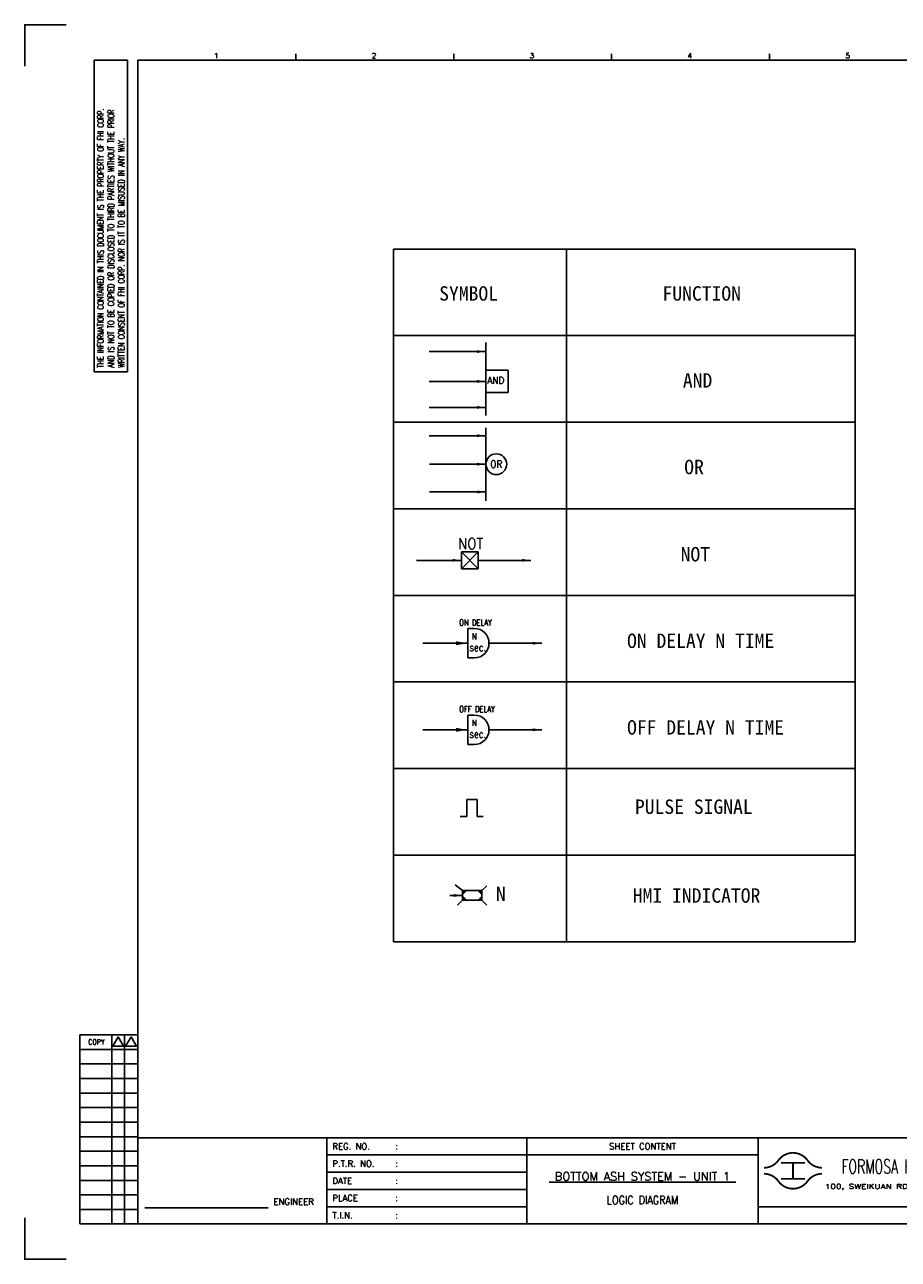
# Model space of a CAD drawing. Extents: x 1638 to 2244, y -55 to 373.
# Tile 1 of 3: x 1638 to 1941, y -55 to 373. Entities that reach past the tile are written whole.
import ezdxf
from ezdxf.enums import TextEntityAlignment as Align
from ezdxf.lldxf.tags import DXFTag

# ---------------------------------------------------------------- set-up
doc = ezdxf.new("R2010")
doc.units = 0
doc.header["$MEASUREMENT"] = 0
for name, color, linetype in [('CON', 4, 'Continuous'), ('DIM', 3, 'Continuous'), ('HID', 2, 'HIDDEN'), ('TEXT', 7, 'Continuous'), ('圖框CON', 4, 'Continuous'), ('圖框DIM', 3, 'Continuous'), ('框線', 6, 'Continuous')]:
    doc.layers.add(name, color=color, linetype=linetype)
doc.styles.add('DAYUKP', font='complex', dxfattribs={"bigfont": 'DAYUKP.SHX'})
doc.styles.add('E4', font='simplex.shx', dxfattribs={"height": 4})
doc.styles.add('ROMANS', font='romans', dxfattribs={"width": 0.8})
doc.styles.get("Standard").update_dxf_attribs({"font": 'kaiu.ttf'})
tags = doc.linetypes.add('HIDDEN', pattern=[0.375, 0.25, -0.125]).pattern_tags.tags
tags[6:7] = [DXFTag(74, 4), DXFTag(75, 0), DXFTag(340, '0'), DXFTag(46, 1.0), DXFTag(50, 0.0), DXFTag(44, 0.0), DXFTag(45, 0.0)]
tags[4:5] = [DXFTag(74, 4), DXFTag(75, 0), DXFTag(340, '0'), DXFTag(46, 1.0), DXFTag(50, 0.0), DXFTag(44, 0.0), DXFTag(45, 0.0)]

# ---------------------------------------------------------------- blocks, each defined once
blk = doc.blocks.new('LEADER')
at = {"layer": 'CON'}
blk.add_solid([(0.85, -0.57), (0.85, -1.57), (3.85, -1.07)], dxfattribs=at)
blk = doc.blocks.new('Sht_Cont_T3')
at = {"layer": 'TEXT', "color": 3, "linetype": 'Continuous', "style": 'E4'}
for tag, p in [('$SHT_CONT_L1$', (55.63, 24.91)), ('$SHT_CONT_L2$', (55.63, 16.61)), ('$SHT_CONT_L3$', (55.63, 8.3))]:
    blk.add_attdef(tag, text='', height=4, dxfattribs=at).set_placement(p, align=Align.MIDDLE)
blk = doc.blocks.new('1')
at = {"ltscale": 500, "const_width": 0.621}
blk.add_lwpolyline([(937.64, -36.73, -0.241531), (932.6, -34.15, 0.512989), (922.51, -34.15, -0.241531), (917.47, -36.73, -0.241531)], format="xyb", dxfattribs=at)
at = {"const_width": 0.621}
blk.add_lwpolyline([(937.64, -38.8, 0.241531), (932.6, -41.39, -0.512989), (922.51, -41.39, 0.241531), (917.47, -38.8, 0.241531)], format="xyb", dxfattribs=at)
at = {"ltscale": 500, "const_width": 0.621}
for points in [[(923.41, -35.01), (931.69, -35.01)], [(927.55, -35.01), (927.55, -40.53)], [(923.41, -40.53), (931.69, -40.53)]]:
    blk.add_lwpolyline(points, dxfattribs=at)
at = {"layer": 'CON'}
for points in [[(835.34, -56.2), (835.34, -26.3)], [(915.46, -56.2), (915.46, -26.3)]]:
    blk.add_lwpolyline(points, dxfattribs=at)
at = {"layer": 'CON', "ltscale": 500}
for points in [[(835.34, -32.28), (766.02, -32.28)], [(915.46, -32.28), (835.34, -32.28)], [(835.34, -38.26), (766.02, -38.26)], [(835.34, -44.23), (766.02, -44.23)], [(835.34, -50.21), (766.02, -50.21)]]:
    blk.add_lwpolyline(points, dxfattribs=at)
at = {"layer": 'Defpoints'}
for points in [[(675.65, 359.33), (661.25, 359.33), (661.25, 344.93)], [(675.65, -68.44), (661.25, -68.44), (661.25, -54.04)]]:
    blk.add_lwpolyline(points, dxfattribs=at)
at = {"layer": 'DIM'}
for p, q in [((680.33, 9.34), (680.33, -56.2)), ((680.33, 9.34), (700.5, 9.34)), ((691.5, -56.2), (691.5, 9.34)), ((695.82, -56.2), (695.82, 9.34)), ((680.33, 4.29), (700.5, 4.29)), ((680.33, -0.75), (700.5, -0.75)), ((680.33, -5.79), (700.5, -5.79)), ((680.33, -10.83), (700.5, -10.83)), ((680.33, -15.87), (700.5, -15.87)), ((680.33, -20.91), (700.5, -20.91)), ((680.33, -25.95), (700.5, -25.95)), ((680.33, -30.99), (700.5, -30.99)), ((680.33, -36.03), (700.5, -36.03)), ((680.33, -41.08), (700.5, -41.08)), ((680.33, -46.12), (700.5, -46.12)), ((680.33, -51.16), (700.5, -51.16)), ((680.33, -56.2), (700.5, -56.2))]:
    blk.add_line(p, q, dxfattribs=at)
for points in [[(693.66, 8.62), (691.79, 5.37), (695.53, 5.37)], [(698.12, 8.62), (696.25, 5.37), (699.99, 5.37)]]:
    blk.add_lwpolyline(points, close=True, dxfattribs=at)
at = {"layer": '圖框CON'}
for p, q in [((685.38, 347.09), (696.9, 347.09)), ((685.38, 239.07), (685.38, 347.09)), ((696.9, 239.07), (696.9, 347.09)), ((755.23, 347.11), (755.23, 349.27)), ((809.96, 347.11), (809.96, 349.27)), ((864.69, 347.11), (864.69, 349.27)), ((919.43, 347.11), (919.43, 349.27)), ((685.38, 239.07), (696.9, 239.07))]:
    blk.add_line(p, q, dxfattribs=at)
for points in [[(766.02, -56.2), (766.02, -26.3)], [(1026.71, -50.21), (1010.27, -50.21), (915.46, -50.21)]]:
    blk.add_lwpolyline(points, dxfattribs=at)
at = {"layer": '圖框DIM'}
blk.add_line((702.85, -50.59), (745.66, -50.59), dxfattribs=at)
at = {"layer": '框線'}
for p, q in [((700.5, 347.09), (700.5, -56.2)), ((1247.82, 347.09), (700.5, 347.09)), ((1247.82, -26.3), (700.5, -26.3)), ((1247.82, -56.2), (700.5, -56.2))]:
    blk.add_line(p, q, dxfattribs=at)
at = {"style": 'DAYUKP'}
for s, p in [('1', (726.85, 347.7)), ('2', (781.58, 347.7)), ('3', (836.31, 347.7)), ('4', (891.04, 347.7)), ('5', (945.77, 347.7))]:
    blk.add_text(s, height=1.8, dxfattribs=at).set_placement(p)
at = {"color": 90, "ltscale": 500, "style": 'ROMANS', "width": 0.65}
blk.add_text('FORMOSA HEAVY INDUSTRIES CORP.', height=4.8509, dxfattribs=at).set_placement((982.2, -36.34), align=Align.MIDDLE)
at = {"layer": 'DIM', "style": 'ROMANS', "width": 0.75}
for s, p in [('THE INFORMATION CONTAINED IN THIS DOCUMENT IS THE PROPERTY OF FHI CORP.', (687.54, 240.51)), ('AND IS NOT TO BE COPIED OR DISCLOSED TO THIRD PARTIES WITHOUT THE PRIOR', (691.14, 240.51)), ('WRITTEN CONSENT OF FHI CORP. NOR IS IT TO BE MISUSED IN ANY WAY.', (694.74, 240.51))]:
    blk.add_text(s, height=2.1605, rotation=90, dxfattribs=at).set_placement(p, align=Align.MIDDLE_LEFT)
at = {"layer": 'DIM', "style": 'ROMANS', "width": 0.8}
blk.add_text('COPY', height=1.8, dxfattribs=at).set_placement((686.1, 6.85), align=Align.MIDDLE)
at = {"layer": 'HID', "ltscale": 500, "style": 'ROMANS'}
for s, p in [('REG. NO.', (767.89, -29.29)), (':', (789.71, -29.29)), ('P.T.R. NO.', (767.89, -35.27)), (':', (789.71, -35.27)), ('DATE', (767.89, -41.24)), (':', (789.71, -41.24)), ('PLACE', (767.89, -47.22)), (':', (789.71, -47.22)), ('T.I.N.', (767.89, -53.21)), (':', (789.71, -53.2))]:
    blk.add_text(s, height=2.16, dxfattribs=at).set_placement(p, align=Align.MIDDLE_LEFT)
blk.add_text('SHEET CONTENT', height=2.1605, dxfattribs=at).set_placement((875.4, -29.29), align=Align.MIDDLE)
at = {"layer": 'HID', "style": 'ROMANS', "width": 1.216198}
blk.add_text('100, SWEIKUAN RD., JENWU, KAOHSIUNG, TAIWAN, R.O.C.', height=1.6237, dxfattribs=at).set_placement((938.57, -44), (1024.8, -44), align=Align.FIT)
at = {"layer": 'HID', "style": 'ROMANS'}
blk.add_text('ENGINEER', height=2.16, dxfattribs=at).set_placement((754.48, -49.57), align=Align.CENTER)

msp = doc.modelspace()

# ---------------------------------------------------------------- linework, layer by layer
at = {"layer": 'CON'}
for p, q in [((1765.96, 294.9), (1925.96, 294.9)), ((1765.96, 294.9), (1765.96, 54.9)), ((1825.96, 294.9), (1825.96, 54.9)), ((1925.96, 294.9), (1925.96, 54.9)), ((1765.96, 264.9), (1925.96, 264.9)), ((1778.36, 259.44), (1797.9, 259.44)), ((1778.36, 249.02), (1797.9, 249.02)), ((1778.36, 240.02), (1797.9, 240.02)), ((1765.96, 234.9), (1925.96, 234.9)), ((1778.36, 230.2), (1797.9, 230.2)), ((1778.45, 220.34), (1797.98, 220.34)), ((1778.45, 210.76), (1797.98, 210.76)), ((1765.96, 204.9), (1925.96, 204.9)), ((1789.47, 187.03), (1773.95, 187.03)), ((1795.32, 187.03), (1813.58, 187.03)), ((1765.96, 174.9), (1925.96, 174.9)), ((1791.69, 158.32), (1776.17, 158.32)), ((1799.06, 158.32), (1817.32, 158.32)), ((1765.96, 144.9), (1925.96, 144.9)), ((1791.69, 128.32), (1776.17, 128.32)), ((1799.06, 128.32), (1817.32, 128.32)), ((1765.96, 114.9), (1925.96, 114.9)), ((1791.39, 98.27), (1791.39, 104.21)), ((1791.39, 104.21), (1794.94, 104.21)), ((1794.94, 104.21), (1794.94, 98.27)), ((1789.08, 98.27), (1791.39, 98.27)), ((1794.94, 98.27), (1797.02, 98.27)), ((1765.96, 84.9), (1925.96, 84.9)), ((1789.86, 70.92), (1785.48, 70.92)), ((1765.96, 54.9), (1925.96, 54.9))]:
    msp.add_line(p, q, dxfattribs=at)
at = {"layer": 'CON', "color": 6}
for p, q in [((1797.9, 262.55), (1797.9, 237.19)), ((1805.66, 252.97), (1797.9, 252.97)), ((1805.66, 245.14), (1805.66, 252.97)), ((1805.66, 245.14), (1797.9, 245.14)), ((1797.98, 232.98), (1797.98, 207.69)), ((1789.47, 184.11), (1789.47, 189.96)), ((1789.47, 189.96), (1795.32, 184.11)), ((1795.32, 189.96), (1789.47, 184.11)), ((1789.47, 189.96), (1795.32, 189.96)), ((1795.32, 189.96), (1795.32, 184.11)), ((1795.32, 184.11), (1789.47, 184.11)), ((1791.69, 163.42), (1791.69, 153.21)), ((1791.69, 163.42), (1793.95, 163.42)), ((1791.69, 153.21), (1793.95, 153.21)), ((1791.69, 133.42), (1791.69, 123.21)), ((1791.69, 133.42), (1793.95, 133.42)), ((1791.69, 123.21), (1793.95, 123.21)), ((1789.86, 72.6), (1787.37, 74.62)), ((1796.61, 72.6), (1798.3, 74.29)), ((1789.86, 69.23), (1788.17, 67.54)), ((1789.86, 72.6), (1789.86, 69.23)), ((1796.61, 72.6), (1789.86, 72.6)), ((1789.86, 69.23), (1796.61, 69.23)), ((1796.61, 69.23), (1796.61, 72.6)), ((1796.61, 69.23), (1798.3, 67.54))]:
    msp.add_line(p, q, dxfattribs=at)
msp.add_circle((1801.58, 220.34), 3.6, dxfattribs=at)
for centre in [(1793.95, 158.32), (1793.95, 128.32)]:
    msp.add_arc(centre, 5.1, 270, 90, dxfattribs=at)
for points in [[(1789.86, 70.92), (1789.86, 72.6), (1791.55, 72.6)], [(1791.55, 69.23), (1789.86, 69.23), (1789.86, 70.92)], [(1796.61, 70.92), (1796.61, 72.6), (1794.92, 72.6)], [(1794.92, 69.23), (1796.61, 69.23), (1796.61, 70.92)]]:
    msp.add_solid(points, dxfattribs=at)

# ---------------------------------------------------------------- block references
at = {"layer": 'CON'}
for name, p in [('1', (976.86, 13.29)), ('LEADER', (1794.05, 260.44)), ('LEADER', (1794.05, 250.09)), ('LEADER', (1794.05, 241.09)), ('LEADER', (1794.05, 231.27)), ('LEADER', (1794.05, 221.42)), ('LEADER', (1794.13, 211.8)), ('LEADER', (1785.62, 188.1)), ('LEADER', (1809.64, 188.1)), ('LEADER', (1813.38, 159.38)), ('LEADER', (1813.38, 129.38)), ('LEADER', (1786.01, 71.98))]:
    msp.add_blockref(name, p, dxfattribs=at)
at = {"layer": 'CON', "xscale": 1.349999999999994, "yscale": 1.349999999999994, "zscale": 1.349999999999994}
for p in [(1786.49, 159.75), (1786.49, 129.75)]:
    msp.add_blockref('LEADER', p, dxfattribs=at)
at = {"layer": 'TEXT', "color": 0}
ref = msp.add_blockref('Sht_Cont_T3', (1812.2, -42.91), dxfattribs=dict(at, xscale=0.7201574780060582, yscale=0.7201574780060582, zscale=0.7201574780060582))
ref.add_attrib('$SHT_CONT_L1$', '%%U BOTTOM ASH SYSTEM - UNIT 1 ', dxfattribs={"color": 3, "linetype": 'Continuous', "height": 2.8806, "style": 'E4'}).set_placement((1852.26, -24.97), align=Align.TOP_CENTER)
ref.add_attrib('$SHT_CONT_L3$', 'LOGIC DIAGRAM', dxfattribs={"color": 3, "linetype": 'Continuous', "height": 2.8806, "style": 'E4', "width": 0.85}).set_placement((1852.26, -36.93), align=Align.BOTTOM_CENTER)

# ---------------------------------------------------------------- texts
at = {"layer": 'CON'}
for s, p in [('SYMBOL', (1781.78, 275.51)), ('FUNCTION', (1859.19, 275.51)), ('AND', (1866.25, 245.38)), ('OR', (1866.72, 215.38)), ('NOT', (1865.48, 185.15)), ('ON DELAY N TIME', (1846.91, 155.15)), ('OFF DELAY N TIME', (1846.91, 125.15)), ('PULSE SIGNAL', (1849.64, 97.67)), ('N', (1801.45, 67.46)), ('HMI INDICATOR', (1848.9, 66.89))]:
    msp.add_text(s, height=5, dxfattribs=at).set_placement(p, align=Align.BOTTOM_LEFT)
at = {"layer": 'CON', "style": 'ROMANS'}
for s, height, width, p in [('AND', 2.5, 0.9, (1798.46, 247.4)), ('ON DELAY', 2.16, 0.8, (1788.71, 163.75)), ('OFF DELAY', 2.16, 0.8, (1788.71, 133.75))]:
    msp.add_text(s, height=height, dxfattribs=dict(at, width=width)).set_placement(p, align=Align.BOTTOM_LEFT)
for s, height, width, p in [('OR', 2.5, 0.9, (1801.58, 220.34)), ('NOT', 3.75, 0.9, (1792.69, 192.8)), ('N', 2.16, 0.8, (1794, 160.72)), ('sec.', 2.7, 0.8, (1795.19, 156.88)), ('N', 2.16, 0.8, (1794, 130.72)), ('sec.', 2.7, 0.8, (1795.19, 126.88))]:
    msp.add_text(s, height=height, dxfattribs=dict(at, width=width)).set_placement(p, align=Align.MIDDLE)

doc.saveas('drawing.dxf')
